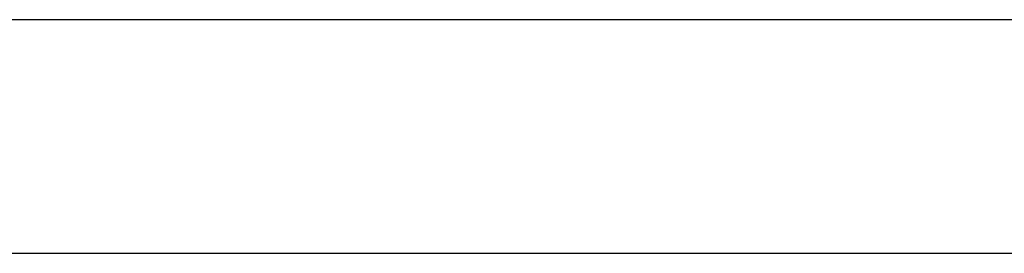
# Model space of a CAD drawing. Header units: metres. Extents: x 397.7 to 427.5, y 12.7 to 28.4.
# Tile 57 of 76: x 407.872 to 408.295, y 25.829 to 25.929. Entities that reach past the tile are written whole.
import ezdxf

# ---------------------------------------------------------------- set-up
doc = ezdxf.new("R2010")
doc.units = ezdxf.units.M
doc.layers.add('A-WALL-____-MCUT', color=7, linetype='Continuous', lineweight=25)
doc.layers.add('A-WALL-____-OTLN', color=7, linetype='Continuous', lineweight=25)

# ---------------------------------------------------------------- blocks, each defined once
blk = doc.blocks.new('Family - Evans P3-156433-06_TEL_P3')
at = {"layer": 'A-WALL-____-MCUT', "color": 253, "true_color": 0xaaaaaa}
for p, q in [((2.60016, 0.1), (0, 0.1)), ((0, 0), (2.60016, 0))]:
    blk.add_line(p, q, dxfattribs=at)
at = {"layer": 'A-WALL-____-OTLN', "color": 253, "true_color": 0xaaaaaa}
for p, q in [((2.60016, 0.1), (0, 0.1)), ((0, 0), (2.60016, 0))]:
    blk.add_line(p, q, dxfattribs=at)
at = {"layer": 'A-WALL-____-OTLN', "color": 253, "lineweight": 18, "true_color": 0xaaaaaa}
blk.add_line((0, 0), (2.60016, 0), dxfattribs=at)
blk = doc.blocks.new('LONDR55-XX_ZZ-ARQ-CAA-M3D-Londres55_ifc-1-06_TEL_P3')
at = {"layer": 'A-WALL-____-OTLN', "color": 253, "lineweight": 18, "true_color": 0xaaaaaa}
blk.add_blockref('Family - Evans P3-156433-06_TEL_P3', (406.4152, 25.82946), dxfattribs=at)

msp = doc.modelspace()

# ---------------------------------------------------------------- block references
at = {"lineweight": 5}
msp.add_blockref('LONDR55-XX_ZZ-ARQ-CAA-M3D-Londres55_ifc-1-06_TEL_P3', (0, 0), dxfattribs=at)

doc.saveas('drawing.dxf')
